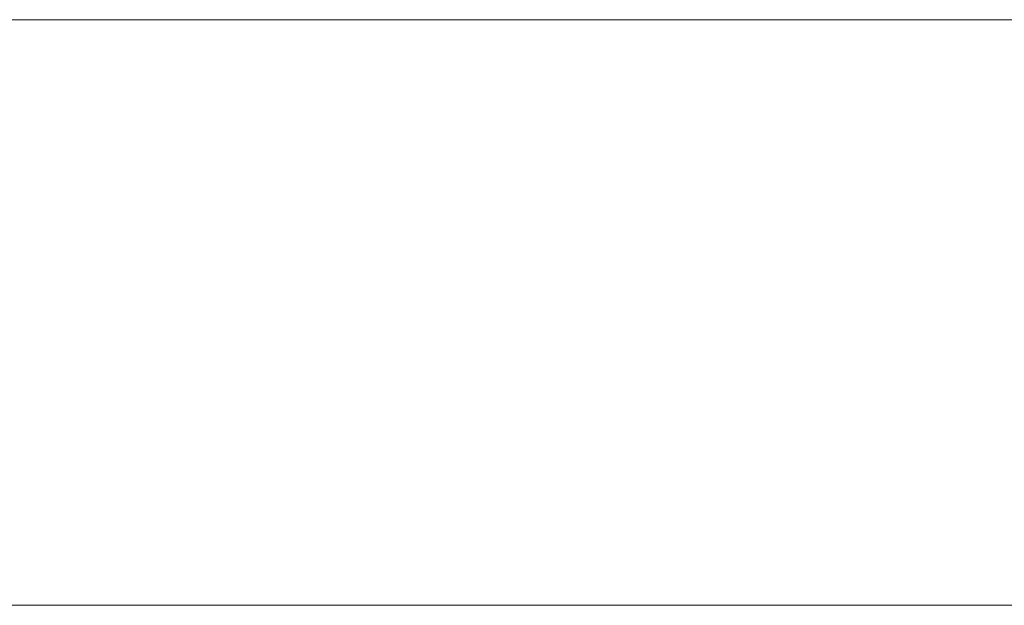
# Model space of a CAD drawing. Header units: millimetres. Extents: x -15489 to 15034, y -13406 to 13375.
# Tile 15 of 35: x -938 to -602, y -2390 to -2190. Entities that reach past the tile are written whole.
import ezdxf

# ---------------------------------------------------------------- set-up
doc = ezdxf.new("R2010")
doc.units = ezdxf.units.MM
doc.layers.add('A-WALL', color=113, linetype='Continuous', lineweight=9)

msp = doc.modelspace()

# ---------------------------------------------------------------- meshes
at = {"layer": 'A-WALL'}
mesh = msp.add_polyface(dxfattribs=at)
corners = [(-4087.87, -2190.12, 8000), (4312.13, -2190.12, 8000), (4312.13, -2190.12), (-4087.87, -2190.12)]
mesh.append_faces([[corners[k] for k in face] for face in [(0, 1, 2, 3)]])
mesh = msp.add_polyface(dxfattribs=at)
corners = [(-4087.87, -2390.12), (-4087.87, -2190.12), (4312.13, -2190.12), (4312.13, -2390.12)]
mesh.append_faces([[corners[k] for k in face] for face in [(0, 1, 2, 3)]])
mesh = msp.add_polyface(dxfattribs=at)
corners = [(4312.13, -2390.12, 8000), (4312.13, -2190.12, 8000), (-4087.87, -2190.12, 8000), (-4087.87, -2390.12, 8000)]
mesh.append_faces([[corners[k] for k in face] for face in [(0, 1, 2, 3)]])
mesh = msp.add_polyface(dxfattribs=at)
corners = [(4312.13, -2390.12), (4312.13, -2390.12, 8000), (-4087.87, -2390.12, 8000), (-4087.87, -2390.12)]
mesh.append_faces([[corners[k] for k in face] for face in [(0, 1, 2, 3)]])

doc.saveas('drawing.dxf')
